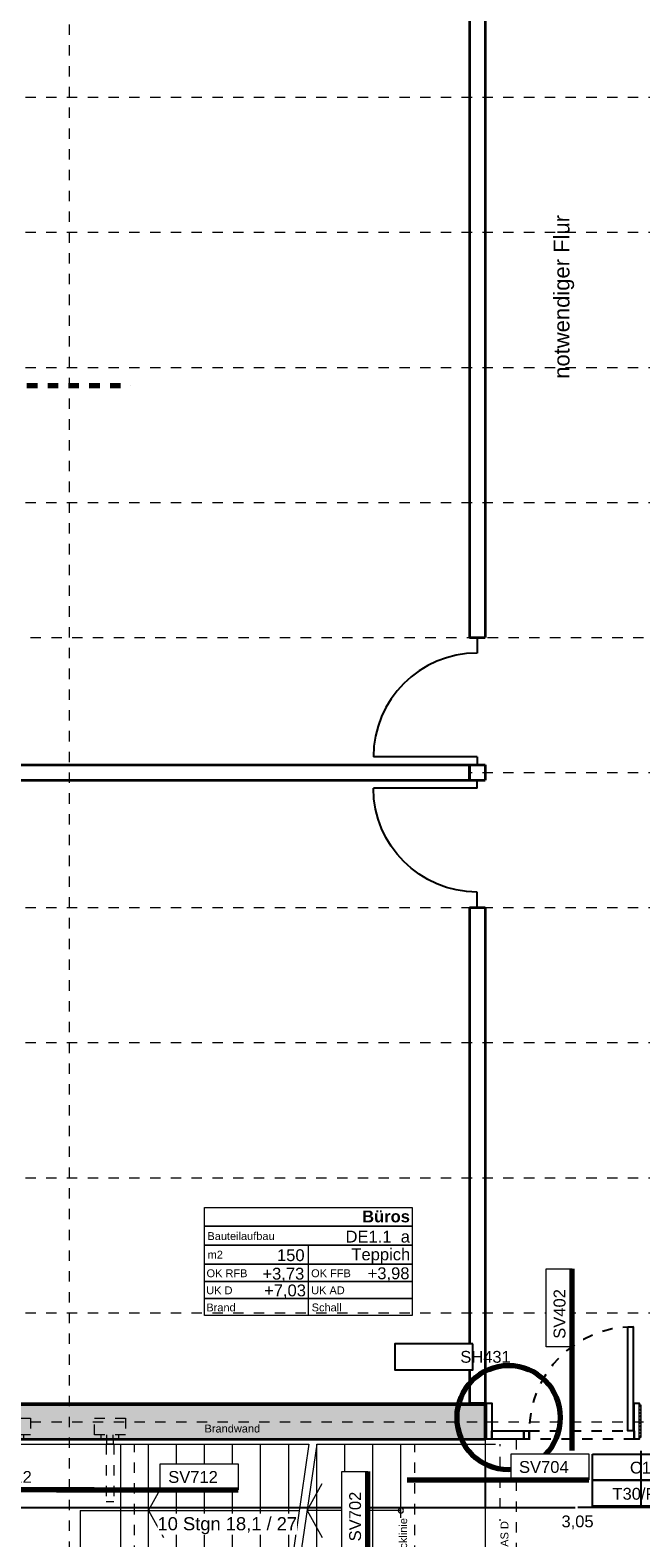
# Model space of a CAD drawing. Header units: metres. Extents: x -13 to 93, y -119 to 25.
# Tile 170 of 175: x 1.37 to 7.25, y -55.37 to -40.85. Entities that reach past the tile are written whole.
import ezdxf
from ezdxf.enums import TextEntityAlignment as Align

# ---------------------------------------------------------------- set-up
doc = ezdxf.new("R2010")
doc.units = ezdxf.units.M
doc.header["$LTSCALE"] = 0.00508
doc.header["$PDMODE"] = 1
doc.header["$PDSIZE"] = -2
for name, pattern in [('STYLE_05', [0.19684, 0.069505, -0.127335]), ('STYLE_06', [1.0537, 0.590515, -0.19684, 0.069505, -0.19684]), ('STYLE_11', [0.393677, 0.196838, -0.196838])]:
    doc.linetypes.add(name, pattern=pattern)
doc.layers.get('0').update_dxf_attribs({"lineweight": 18})
for name, color, linetype, lineweight in [('3-0-0 Dämmung', 7, 'Continuous', 18), ('3-4-0-1 IW Beton', 7, 'Continuous', 35), ('3-4-0-2 IW GK', 7, 'Continuous', 35), ('3-4-0-5 Trennwand', 7, 'Continuous', 35), ('3-4-4 ITüren', 7, 'Continuous', 25), ('3-4-5 IWBekleidungen', 7, 'Continuous', 25), ('3-5-4-1 Treppe Beton', 7, 'Continuous', 35), ('3-5-4-1 Treppe Beton VED', 7, 'STYLE_11', 25), ('3-5-4-2 Treppe Stahl VED', 7, 'STYLE_11', 25), ('3-5-4-3 Treppengeländer', 7, 'Continuous', 18), ('Ans-Kante', 7, 'Continuous', 18), ('Bemaßung', 7, 'Continuous', 18), ('Bemaßung-Achsen', 7, 'Continuous', 18), ('Bemaßung-Höhenkoten', 7, 'Continuous', 18), ('Keine', 7, 'Continuous', 18), ('Plan-Achse', 1, 'STYLE_06', 18), ('Plan-Achsen-Fassade', 1, 'STYLE_06', 18), ('Plan-Raumstempel', 7, 'Continuous', 13), ('Plan-Schnittlinien', 7, 'STYLE_06', 70), ('Plan-Text', 7, 'Continuous', 13), ('Plan-Text-Hinweis', 7, 'Continuous', 13)]:
    doc.layers.add(name, color=color, linetype=linetype, lineweight=lineweight)
doc.layers.get('0').freeze()
doc.styles.add('Arial', font='ARIAL.TTF')
doc.styles.add('Arial (bold)', font='ARIALBD.TTF')
doc.dimstyles.new('MTZ_200', dxfattribs={"dimtxt": 0.075762, "dimasz": 0.000706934, "dimexe": 0.001, "dimexo": 0.003, "dimgap": 0.0001, "dimtad": 1, "dimdec": 4, "dimzin": 11, "dimtxsty": 'Arial', "dimblk": 'VW_SLASH', "dimcen": 0, "dimdle": 0.001, "dimazin": 0, "dimtfac": 1, "dimtdec": 4, "dimtix": 1, "dimtmove": 0, "dimatfit": 0, "dimldrblk": 'VW_FILLEDARROW', "dimfxl": 0, "dimfrac": 2, "dimtolj": 1, "dimtzin": 11, "dimarcsym": 0})
pattern_1 = [(45, (0, 0), (0.015875, -0.015875), [])]
pattern_2 = [(-45, (0, 0), (0.015875, 0.015875), [])]

# ---------------------------------------------------------------- blocks, each defined once
blk = doc.blocks.new('TÜR_1.00 in 1.30 Feld')
at = {"layer": '3-4-4 ITüren', "linetype": 'Continuous', "lineweight": 5}
for p in [(0, 0), (1.225, 0)]:
    blk.add_point(p, dxfattribs=at)
blk.add_wipeout([(0.075, 1), (0.124, 0.999), (0.173, 0.995), (0.222, 0.989), (0.27, 0.981), (0.318, 0.97), (0.365, 0.957), (0.412, 0.942), (0.458, 0.924), (0.503, 0.904), (0.546, 0.882), (0.589, 0.858), (0.631, 0.831), (0.671, 0.803), (0.709, 0.773), (0.747, 0.741), (0.782, 0.707), (0.816, 0.672), (0.848, 0.634), (0.878, 0.596), (0.906, 0.556), (0.933, 0.514), (0.957, 0.471), (0.979, 0.428), (0.999, 0.383), (1.017, 0.337), (1.032, 0.29), (1.045, 0.243), (1.056, 0.195), (1.064, 0.147), (1.07, 0.098), (1.074, 0.049), (1.075, 0), (0.075, 0)]).dxf.layer = '3-4-4 ITüren'
at = {"layer": '3-4-4 ITüren'}
for p, q in [((0.075, 0), (0.075, 1)), ((0.075, 0), (0, 0)), ((1.225, 0), (1.075, 0))]:
    blk.add_line(p, q, dxfattribs=at)
blk.add_arc((0.075, 0), 1, 0, 90, dxfattribs=at)
blk = doc.blocks.new('S_Detailverweis H')
at = {"color": 7, "linetype": 'Continuous', "lineweight": 25}
blk.add_wipeout([(0.345, 0.711), (1.095, 0.711), (1.095, 0.461), (0.345, 0.461)], dxfattribs=at).dxf.layer = 'Keine'
at = {"layer": 'Keine', "color": 7, "linetype": 'Continuous', "lineweight": 25}
blk.add_lwpolyline([(0.345, 0.711), (1.095, 0.711), (1.095, 0.461), (0.345, 0.461)], close=True, dxfattribs=at)
at = {"layer": 'Plan-Text-Hinweis', "lineweight": 70}
blk.add_circle((0, 0), 0.5, dxfattribs=at)
at = {"layer": 'Plan-Raumstempel', "color": 7, "style": 'Arial'}
blk.add_attdef('Detailnummer', text='', height=0.114, dxfattribs=at).set_placement((0.465, 0.642), align=Align.TOP_LEFT)
blk = doc.blocks.new('S_Detailverweis V')
at = {"color": 7, "linetype": 'Continuous', "lineweight": 18}
blk.add_wipeout([(0.5, 0.25), (1.25, 0.25), (1.25, 0), (0.5, 0)], dxfattribs=at).dxf.layer = 'Keine'
at = {"layer": 'Bemaßung-Achsen', "lineweight": 70}
blk.add_line((-0.5, 0), (1.25, 0), dxfattribs=at)
at = {"layer": 'Keine', "color": 7, "linetype": 'Continuous', "lineweight": 18}
blk.add_lwpolyline([(0.5, 0.25), (1.25, 0.25), (1.25, 0), (0.5, 0)], close=True, dxfattribs=at)
at = {"layer": 'Plan-Raumstempel', "color": 7, "style": 'Arial'}
blk.add_attdef('Detailnummer', text='', height=0.114, dxfattribs=at).set_placement((0.577, 0.18), align=Align.TOP_LEFT)
blk = doc.blocks.new('S_Tür_T30_F30_BT_Text')
at = {"layer": 'Plan-Text-Hinweis', "color": 7}
ref = blk.add_blockref('S_Detailverweis H', (0.465, 0), dxfattribs=dict(at, xscale=-1))
ref.add_attrib('Detailnummer', 'SH431', dxfattribs={"layer": 'Plan-Raumstempel', "color": 7, "height": 0.1136, "style": 'Arial'}).set_placement((0, 0.642), align=Align.TOP_LEFT)
at = {"layer": 'Plan-Text-Hinweis', "color": 7, "rotation": 90}
blk.add_blockref('S_Detailverweis V', (1.078, 0.182), dxfattribs=at).add_auto_attribs({'Detailnummer': 'SV402'})
blk = doc.blocks.new('S_Tür_T30_F30_BT')
at = {"layer": '3-4-4 ITüren', "color": 7, "linetype": 'Continuous'}
for points in [[(-0.125, 1.08), (-0.075, 1.08), (-0.075, 0.08), (-0.125, 0.08)], [(-0.065, 0.345), (-0.015, 0.345), (-0.015, 0), (-0.065, 0)], [(-1.125, 0.08), (-1.075, 0.08), (-1.075, 0), (-1.125, 0)]]:
    blk.add_lwpolyline(points, close=True, dxfattribs=at)
at = {"layer": '3-4-4 ITüren', "color": 7, "linetype": 'STYLE_05'}
blk.add_lwpolyline([(-1.075, 0.08), (-0.065, 0.08), (-0.065, 0), (-1.075, 0)], close=True, dxfattribs=at)
at = {"color": 7, "linetype": 'Continuous'}
blk.add_wipeout([(-1.5, 0.33), (-1.485, 0.33), (-1.485, 0.015), (-1.5, 0.015)], dxfattribs=at).dxf.layer = '3-0-0 Dämmung'
at = {"layer": '3-0-0 Dämmung', "linetype": 'Continuous', "lineweight": 5}
h = blk.add_hatch(dxfattribs=at)
h.set_pattern_fill('D_MMUNG_1_50', style=0, pattern_type=2)
h.set_pattern_definition(pattern_1)
h.paths.add_polyline_path([(-1.5, 0.33), (-1.485, 0.33), (-1.485, 0.015), (-1.5, 0.015)])
at = {"layer": '3-0-0 Dämmung', "linetype": 'Continuous', "lineweight": 13}
h = blk.add_hatch(dxfattribs=at)
h.set_pattern_fill('D_MMUNG_1_50-1', style=0, pattern_type=2)
h.set_pattern_definition(pattern_2)
h.paths.add_polyline_path([(-1.5, 0.33), (-1.485, 0.33), (-1.485, 0.015), (-1.5, 0.015)])
at = {"layer": '3-0-0 Dämmung', "color": 7, "linetype": 'Continuous'}
blk.add_lwpolyline([(-1.5, 0.33), (-1.485, 0.33), (-1.485, 0.015), (-1.5, 0.015)], close=True, dxfattribs=at)
at = {"layer": '3-4-4 ITüren', "color": 7, "linetype": 'Continuous'}
for points in [[(-1.485, 0.345), (-1.435, 0.345), (-1.435, 0), (-1.485, 0)], [(-1.435, 0.08), (-1.125, 0.08), (-1.125, 0), (-1.435, 0)]]:
    blk.add_lwpolyline(points, close=True, dxfattribs=at)
at = {"color": 7, "linetype": 'Continuous'}
blk.add_wipeout([(-0.015, 0.33), (0, 0.33), (0, 0.015), (-0.015, 0.015)], dxfattribs=at).dxf.layer = '3-0-0 Dämmung'
at = {"layer": '3-0-0 Dämmung', "linetype": 'Continuous', "lineweight": 5}
h = blk.add_hatch(dxfattribs=at)
h.set_pattern_fill('D_MMUNG_1_50', style=0, pattern_type=2)
h.set_pattern_definition(pattern_1)
h.paths.add_polyline_path([(-0.015, 0.33), (0, 0.33), (0, 0.015), (-0.015, 0.015)])
at = {"layer": '3-0-0 Dämmung', "linetype": 'Continuous', "lineweight": 13}
h = blk.add_hatch(dxfattribs=at)
h.set_pattern_fill('D_MMUNG_1_50-1', style=0, pattern_type=2)
h.set_pattern_definition(pattern_2)
h.paths.add_polyline_path([(-0.015, 0.33), (0, 0.33), (0, 0.015), (-0.015, 0.015)])
at = {"layer": '3-0-0 Dämmung', "color": 7, "linetype": 'Continuous'}
blk.add_lwpolyline([(-0.015, 0.33), (0, 0.33), (0, 0.015), (-0.015, 0.015)], close=True, dxfattribs=at)
at = {"layer": '3-4-4 ITüren', "color": 7, "linetype": 'STYLE_05'}
blk.add_arc((-0.075, 0.08), 1, 90, 180, dxfattribs=at)
at = {"layer": 'Plan-Text-Hinweis', "color": 7}
blk.add_blockref('S_Tür_T30_F30_BT_Text', (-1.738, 0.206), dxfattribs=at)
blk = doc.blocks.new('*U561')
at = {"layer": '3-5-4-1 Treppe Beton', "lineweight": 18}
for q in [(-0.955, -1.972), (-0.955, -2.493)]:
    blk.add_line((-0.81, -2.232), q, dxfattribs=at)
blk = doc.blocks.new('*U562')
at = {"layer": '3-5-4-1 Treppe Beton', "lineweight": 18}
for q in [(-1.568, -0.427), (-1.568, -0.948)]:
    blk.add_line((-1.713, -0.688), q, dxfattribs=at)
blk = doc.blocks.new('*U563')
at = {"layer": '3-5-4-1 Treppe Beton', "lineweight": 18}
for q in [(-3.095, -0.427), (-3.095, -0.948)]:
    blk.add_line((-3.24, -0.688), q, dxfattribs=at)
blk = doc.blocks.new('*U564')
at = {"layer": 'Keine', "linetype": 'Continuous', "lineweight": 0}
for points in [[(-4.685, -0.05), (-4.625, -0.05), (-4.625, -2.87), (-4.685, -2.87)], [(-3.305, -1.325), (-3.305, -1.385), (-1.889, -1.385), (-1.881, -1.325)], [(-0.745, -1.325), (-1.807, -1.325), (-1.815, -1.385), (-0.745, -1.385)], [(-3.305, -1.535), (-0.745, -1.535), (-0.745, -1.595), (-3.305, -1.595)]]:
    blk.add_hatch(color=9, dxfattribs=at).paths.add_polyline_path(points)
at = {"layer": '3-5-4-1 Treppe Beton', "color": 7, "linetype": 'Continuous', "lineweight": 18}
for p, q in [((-3.24, -1.325), (-3.24, -0.05)), ((-2.97, -1.325), (-2.97, -0.05)), ((-2.7, -1.325), (-2.7, -0.05)), ((-2.43, -1.325), (-2.43, -0.05)), ((-2.16, -1.325), (-2.16, -0.05)), ((-1.89, -1.325), (-1.89, -0.05)), ((-1.695, -0.05), (-1.89, -1.385)), ((-1.62, -0.05), (-1.815, -1.385)), ((-1.62, -1.325), (-1.62, -0.05)), ((-1.35, -1.325), (-1.35, -0.05)), ((-1.08, -1.325), (-1.08, -0.05)), ((-0.81, -1.325), (-0.81, -0.05)), ((-3.897, -0.688), (-3.897, -2.232)), ((-0.81, -0.688), (-1.713, -0.688)), ((-3.24, -1.595), (-3.24, -2.87)), ((-2.97, -1.595), (-2.97, -2.87)), ((-2.7, -1.595), (-2.7, -2.87)), ((-2.43, -1.595), (-2.43, -2.87)), ((-2.16, -1.595), (-2.16, -2.87)), ((-1.89, -1.595), (-1.89, -2.87)), ((-1.62, -1.595), (-1.62, -2.87)), ((-1.35, -1.595), (-1.35, -2.87)), ((-1.08, -1.595), (-1.08, -2.87)), ((-0.81, -1.595), (-0.81, -2.87)), ((-0.81, -2.232), (-3.897, -2.232))]:
    blk.add_line(p, q, dxfattribs=at)
at = {"layer": '3-5-4-1 Treppe Beton', "lineweight": 18}
blk.add_line((-3.897, -0.688), (-1.788, -0.688), dxfattribs=at)
at = {"layer": '3-5-4-1 Treppe Beton', "color": 7, "linetype": 'Continuous', "lineweight": 18, "flags": 128}
for points in [[(-0.81, -0.713, 0.414214), (-0.785, -0.688, 0.414214), (-0.81, -0.662, 0.414214), (-0.835, -0.688, 0.414214)], [(-3.24, -2.257, 0.414214), (-3.215, -2.232, 0.414214), (-3.24, -2.208, 0.414214), (-3.265, -2.232, 0.414214)]]:
    blk.add_lwpolyline(points, format="xyb", close=True, dxfattribs=at)
at = {"layer": '3-5-4-1 Treppe Beton VED', "lineweight": 18}
for p, q in [((-3.375, -1.325), (-3.375, -0.05)), ((-0.675, -1.325), (-0.675, -0.05)), ((-0.675, -1.325), (-0.675, -0.05)), ((-3.375, -2.87), (-3.375, -1.595)), ((-0.675, -2.87), (-0.675, -1.595))]:
    blk.add_line(p, q, dxfattribs=at)
at = {"layer": '3-5-4-1 Treppe Beton VED', "color": 7, "linetype": 'STYLE_05', "lineweight": 18}
for p, q in [((-3.375, -1.225), (-1.867, -1.225)), ((-1.792, -1.225), (-0.675, -1.225)), ((-3.375, -1.695), (-0.675, -1.695))]:
    blk.add_line(p, q, dxfattribs=at)
at = {"layer": '3-5-4-1 Treppe Beton VED', "lineweight": 18}
blk.add_lwpolyline([(0, 0), (0.3, 0), (0.3, -2.92), (0, -2.92)], dxfattribs=at)
at = {"layer": '3-5-4-2 Treppe Stahl VED', "linetype": 'STYLE_05', "lineweight": 18}
for p, q in [((-4.61, 0), (-4.61, 0.04)), ((-4.555, 0), (-4.555, 0.04)), ((-4.495, 0), (-4.495, 0.04)), ((-4.44, 0), (-4.44, 0.04)), ((-3.695, 0), (-3.695, 0.04)), ((-3.64, 0), (-3.64, 0.04)), ((-3.58, 0), (-3.58, 0.04)), ((-3.525, 0), (-3.525, 0.04)), ((-4.561, -0.05), (-4.561, -0.6)), ((-4.489, -0.05), (-4.489, -0.6)), ((-3.646, -0.05), (-3.646, -0.6)), ((-3.574, -0.05), (-3.574, -0.6)), ((-4.561, -0.6), (-4.489, -0.6)), ((-3.646, -0.6), (-3.574, -0.6)), ((-4.561, -2.87), (-4.561, -2.32)), ((-4.561, -2.32), (-4.489, -2.32)), ((-4.489, -2.87), (-4.489, -2.32)), ((-3.646, -2.87), (-3.646, -2.32)), ((-3.646, -2.32), (-3.574, -2.32)), ((-3.574, -2.87), (-3.574, -2.32)), ((-4.61, -2.92), (-4.61, -2.96)), ((-4.555, -2.92), (-4.555, -2.96)), ((-4.495, -2.92), (-4.495, -2.96)), ((-4.44, -2.92), (-4.44, -2.96)), ((-3.695, -2.92), (-3.695, -2.96)), ((-3.64, -2.92), (-3.64, -2.96)), ((-3.58, -2.92), (-3.58, -2.96)), ((-3.525, -2.92), (-3.525, -2.96))]:
    blk.add_line(p, q, dxfattribs=at)
for points in [[(-4.675, 0.2), (-4.375, 0.2), (-4.375, 0.04), (-4.675, 0.04)], [(-3.76, 0.2), (-3.46, 0.2), (-3.46, 0.04), (-3.76, 0.04)], [(-4.675, -2.96), (-4.375, -2.96), (-4.375, -3.12), (-4.675, -3.12)], [(-3.76, -2.96), (-3.46, -2.96), (-3.46, -3.12), (-3.76, -3.12)]]:
    blk.add_lwpolyline(points, close=True, dxfattribs=at)
at = {"layer": '3-5-4-3 Treppengeländer', "lineweight": 18}
blk.add_line((-4.625, -0.05), (-4.625, -2.87), dxfattribs=at)
at = {"layer": 'Ans-Kante', "color": 7, "linetype": 'Continuous', "lineweight": 18}
blk.add_line((0, 0), (0, -2.92), dxfattribs=at)
blk.add_line((0, 0), (0, -2.92), dxfattribs=at)
at = {"layer": 'Ans-Kante', "lineweight": 18}
for p, q in [((-4.685, -0.05), (-1.695, -0.05)), ((-1.62, -0.05), (0, -0.05)), ((-3.375, -1.335), (-3.375, -1.585)), ((-0.675, -1.322), (-0.675, -1.595)), ((-0.675, -1.458), (0, -1.458)), ((0, -2.87), (-4.685, -2.87))]:
    blk.add_line(p, q, dxfattribs=at)
at = {"layer": 'Ans-Kante', "color": 7, "lineweight": 18}
for points in [[(-4.555, 0), (-4.495, 0), (-4.495, -0.05), (-4.555, -0.05)], [(-3.64, 0), (-3.58, 0), (-3.58, -0.05), (-3.64, -0.05)], [(-4.555, -2.87), (-4.495, -2.87), (-4.495, -2.92), (-4.555, -2.92)], [(-3.64, -2.87), (-3.58, -2.87), (-3.58, -2.92), (-3.64, -2.92)]]:
    blk.add_lwpolyline(points, close=True, dxfattribs=at)
at = {"layer": 'Keine', "color": 7, "linetype": 'STYLE_05', "lineweight": 18}
blk.add_line((-4.525, -0.05), (-4.525, -2.87), dxfattribs=at)
at = {"layer": 'Keine', "color": 7, "lineweight": 18}
for p, q in [((-3.51, -0.05), (-3.51, -1.325)), ((-3.51, -1.325), (-3.375, -1.325)), ((-1.881, -1.325), (-3.375, -1.325)), ((-1.881, -1.325), (-3.375, -1.325)), ((-0.675, -1.325), (-1.806, -1.325)), ((-0.675, -1.325), (-1.806, -1.325)), ((-3.51, -1.595), (-3.51, -2.87)), ((-3.51, -1.595), (-3.375, -1.595)), ((-0.675, -1.595), (-3.375, -1.595))]:
    blk.add_line(p, q, dxfattribs=at)
at = {"layer": 'Keine', "color": 7, "linetype": 'STYLE_11', "lineweight": 18}
for p, q in [((0, -0.05), (0.145, -0.05)), ((0.145, -2.87), (0.145, -0.05)), ((0, -1.458), (0.145, -1.458)), ((0, -2.87), (0.145, -2.87))]:
    blk.add_line(p, q, dxfattribs=at)
at = {"layer": 'Keine', "color": 7, "lineweight": 18}
for points in [[(-4.685, -0.05), (-4.625, -0.05), (-4.625, -2.87), (-4.685, -2.87)], [(-3.305, -1.325), (-3.305, -1.385), (-1.889, -1.385), (-1.881, -1.325)], [(-0.745, -1.325), (-1.807, -1.325), (-1.815, -1.385), (-0.745, -1.385)], [(-3.305, -1.535), (-0.745, -1.535), (-0.745, -1.595), (-3.305, -1.595)]]:
    blk.add_lwpolyline(points, close=True, dxfattribs=at)
at = {"layer": 'Keine', "color": 7, "linetype": 'Continuous', "lineweight": 5}
blk.add_point((0, 0), dxfattribs=at)
at = {"layer": '3-5-4-1 Treppe Beton'}
for name in ['*U563', '*U562', '*U561']:
    blk.add_blockref(name, (0, 0), dxfattribs=at)
blk = doc.blocks.new('Treppe e1-e3')
at = {"layer": 'Keine', "color": 7}
blk.add_blockref('*U564', (0, 0), dxfattribs=at)
blk = doc.blocks.new('S_Raumstempel')
at = {"layer": 'Plan-Raumstempel'}
blk.add_line((0, -0.511), (0, 0.164), dxfattribs=at)
for points in [[(-1, 0.529), (1, 0.529), (1, 0.347), (-1, 0.347)], [(-1, 0.347), (1, 0.347), (1, 0.164), (-1, 0.164)], [(-1, 0.164), (1, 0.164), (1, -0.018), (-1, -0.018)], [(-1, -0.018), (1, -0.018), (1, -0.183), (-1, -0.183)], [(-1, -0.183), (1, -0.183), (1, -0.347), (-1, -0.347)], [(-1, -0.347), (1, -0.347), (1, -0.511), (-1, -0.511)]]:
    blk.add_lwpolyline(points, close=True, dxfattribs=at)
at = {"layer": 'Plan-Raumstempel', "attachment_point": 1, "style": 'Arial'}
for s, insert, char_height, line_spacing_factor in [('{\\C7;\\lBauteilaufbau}', (-0.973, 0.291), 0.07576, 0.970546), ('{\\C7;\\l }', (-0.594, 0.408), 0.1136, 0.966806), ('{\\C7;\\l m2}', (-1, 0.112), 0.07576, 0.970546), ('{\\C7;\\lOK RFB}', (-0.981, -0.067), 0.07576, 0.970546), ('{\\C7;\\lOK FFB}', (0.026, -0.067), 0.07576, 0.970546), ('{\\C7;\\lUK D}', (-0.984, -0.231), 0.07576, 0.970546), ('{\\C7;\\lUK AD}', (0.026, -0.231), 0.07576, 0.970546), ('{\\C7;\\lBrand}', (-0.983, -0.396), 0.07576, 0.970546), ('{\\C7;\\lSchall}', (0.031, -0.396), 0.07576, 0.970546)]:
    blk.add_mtext(s, dxfattribs=dict(at, insert=insert, char_height=char_height, line_spacing_factor=line_spacing_factor))
at = {"layer": 'Plan-Raumstempel', "style": 'Arial (bold)'}
blk.add_attdef('Raumnummer', text='', height=0.114, dxfattribs=at).set_placement((-0.979, 0.495), align=Align.TOP_LEFT)
at = {"layer": 'Plan-Raumstempel'}
for tag, style, p in [('Raumbezeichnung', 'Arial (bold)', (0.977, 0.499)), ('Bauteilaufbau', 'Arial', (0.977, 0.305)), ('m2', 'Arial', (-0.037, 0.126)), ('Belag', 'Arial', (0.98, 0.134)), ('OK_RFB', 'Arial', (-0.04, -0.052)), ('OK_FFB', 'Arial', (0.973, -0.048)), ('UK_RD', 'Arial', (-0.024, -0.213)), ('UK_FD', 'Arial', (0.971, -0.213)), ('Brand', 'Arial', (-0.028, -0.375)), ('Schall', 'Arial', (0.971, -0.377))]:
    blk.add_attdef(tag, text='', height=0.114, dxfattribs=dict(at, style=style)).set_placement(p, align=Align.TOP_RIGHT)
blk = doc.blocks.new('VW_SLASH')
at = {"color": 0, "linetype": 'ByBlock', "lineweight": -2}
blk.add_line((0, 0), (-1, 0), dxfattribs=at)
at = {"color": 0, "linetype": 'ByBlock', "lineweight": 20}
blk.add_line((0, 0), (0, 0), dxfattribs=at)
blk = doc.blocks.new('*D1172')
at = {"layer": 'Bemaßung', "color": 0, "lineweight": -2}
for p, q in [((0.23, -54.373), (0.23, -55.076)), ((5.75, -54.658), (5.75, -55.076)), ((0.229, -55.075), (0.229, -55.075)), ((0.23, -55.075), (5.75, -55.075)), ((5.751, -55.075), (5.751, -55.075))]:
    blk.add_line(p, q, dxfattribs=at)
at = {"layer": 'Defpoints', "color": 0, "lineweight": 0}
for p in [(0.23, -54.37), (5.75, -54.655), (5.75, -55.075)]:
    blk.add_point(p, dxfattribs=at)
at = {"layer": 'Bemaßung', "color": 0, "lineweight": -2, "xscale": 0.00070693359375, "yscale": 0.00070693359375, "zscale": 0.00070693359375}
blk.add_blockref('VW_SLASH', (0.23, -55.075), dxfattribs=at)
at = {"layer": 'Bemaßung', "color": 0, "lineweight": -2, "xscale": 0.00070693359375, "yscale": 0.00070693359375, "zscale": 0.00070693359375, "rotation": 180}
blk.add_blockref('VW_SLASH', (5.75, -55.075), dxfattribs=at)
at = {"layer": 'Bemaßung', "color": 0, "insert": (12.32, -55.065), "char_height": 0.00227, "attachment_point": 5, "style": 'Arial'}
blk.add_mtext('\\A1;276m', dxfattribs=at)
blk = doc.blocks.new('VW_FILLEDARROW')
at = {"color": 0, "lineweight": -2}
blk.add_solid([(0, 0), (0, 0), (0, 0)], dxfattribs=at)
blk = doc.blocks.new('*D1189')
at = {"layer": 'Bemaßung', "color": 0, "lineweight": -2}
for p, q in [((7.25, -54.528), (7.25, -55.076)), ((5.75, -54.658), (5.75, -55.076)), ((5.751, -55.075), (6.617, -55.075)), ((7.249, -55.075), (6.643, -55.075))]:
    blk.add_line(p, q, dxfattribs=at)
at = {"layer": 'Defpoints', "color": 0, "lineweight": 0}
for p in [(7.25, -54.525), (5.75, -54.655), (5.75, -55.075)]:
    blk.add_point(p, dxfattribs=at)
at = {"layer": 'Bemaßung', "color": 0, "lineweight": -2, "xscale": 0.00070693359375, "yscale": 0.00070693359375, "zscale": 0.00070693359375, "rotation": 180}
blk.add_blockref('VW_SLASH', (5.75, -55.075), dxfattribs=at)
at = {"layer": 'Bemaßung', "color": 0, "lineweight": -2, "xscale": 0.00070693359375, "yscale": 0.00070693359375, "zscale": 0.00070693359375}
blk.add_blockref('VW_SLASH', (7.25, -55.075), dxfattribs=at)
at = {"layer": 'Bemaßung', "color": 0, "insert": (6.63, -55.065), "char_height": 0.00227, "attachment_point": 5, "style": 'Arial'}
blk.add_mtext('\\A1;75m', dxfattribs=at)
blk = doc.blocks.new('*D1202')
at = {"layer": 'Bemaßung', "color": 0, "lineweight": -2}
for p, q in [((7.25, -54.541), (7.25, -55.076)), ((8.61, -54.541), (8.61, -55.076)), ((8.609, -55.075), (7.251, -55.075))]:
    blk.add_line(p, q, dxfattribs=at)
at = {"layer": 'Defpoints', "color": 0, "lineweight": 0}
for p in [(7.25, -54.538), (8.61, -54.538), (7.25, -55.075)]:
    blk.add_point(p, dxfattribs=at)
at = {"layer": 'Bemaßung', "color": 0, "lineweight": -2, "xscale": 0.00070693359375, "yscale": 0.00070693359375, "zscale": 0.00070693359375, "rotation": 180}
blk.add_blockref('VW_SLASH', (7.25, -55.075), dxfattribs=at)
at = {"layer": 'Bemaßung', "color": 0, "lineweight": -2, "xscale": 0.00070693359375, "yscale": 0.00070693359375, "zscale": 0.00070693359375}
blk.add_blockref('VW_SLASH', (8.61, -55.075), dxfattribs=at)
at = {"layer": 'Bemaßung', "color": 0, "insert": (7.93, -55.069), "char_height": 0.00227, "attachment_point": 5, "style": 'Arial'}
blk.add_mtext('\\A1;68m', dxfattribs=at)
blk = doc.blocks.new('S_Türnr')
at = {"layer": 'Plan-Text-Hinweis', "color": 7, "linetype": 'Continuous', "lineweight": 25}
for points in [[(-0.4, 0.25), (0.4, 0.25), (0.4, 0), (-0.4, 0)], [(-0.4, 0), (0.4, 0), (0.4, -0.25), (-0.4, -0.25)]]:
    blk.add_lwpolyline(points, close=True, dxfattribs=at)
at = {"layer": 'Keine', "color": 0, "flags": 1}
blk.add_attdef('Plannummer', (-0.4, -0.455), '', height=0.114, dxfattribs=at)
at = {"layer": 'Plan-Raumstempel', "color": 7, "style": 'Arial'}
for tag, p in [('Türnummer', (0.386, 0.177)), ('Brand', (0.386, -0.075))]:
    blk.add_attdef(tag, text='', height=0.114, dxfattribs=at).set_placement(p, align=Align.TOP_RIGHT)
blk = doc.blocks.new('S_VK Rohbau')
at = {"layer": 'Bemaßung-Höhenkoten', "color": 7, "linetype": 'Continuous', "lineweight": 35}
blk.add_solid([(-0.063, 0.07), (0, 0), (0.062, 0.07)], dxfattribs=at)
blk = doc.blocks.new('Treppe e1-e3_text')
at = {"layer": 'Keine', "color": 7, "linetype": 'Continuous', "lineweight": 5}
blk.add_point((0, 0), dxfattribs=at)
at = {"layer": 'Plan-Text-Hinweis', "color": 7}
for p, values in [((-0.25, -0.392), {'Detailnummer': 'SV704'}), ((-0.25, -2.895), {'Detailnummer': 'SV713'})]:
    blk.add_blockref('S_Detailverweis V', p, dxfattribs=at).add_auto_attribs(values)
at = {"layer": 'Plan-Text-Hinweis', "color": 7, "rotation": 90}
blk.add_blockref('S_Detailverweis V', (-1.128, -1.562), dxfattribs=at).add_auto_attribs({'Detailnummer': 'SV702'})
for p in [(0.3, -1.145), (-4.625, -2.073), (0, -2.073)]:
    blk.add_blockref('S_VK Rohbau', p, dxfattribs=at)
at = {"layer": 'Plan-Text-Hinweis', "color": 7}
ref = blk.add_blockref('S_Detailverweis V', (-2.853, -1.46), dxfattribs=dict(at, xscale=-1))
ref.add_attrib('Detailnummer', 'SV705', dxfattribs={"layer": 'Plan-Raumstempel', "color": 7, "height": 0.1136, "style": 'Arial'}).set_placement((-3.43, -1.28), align=Align.TOP_LEFT)
at = {"layer": 'Plan-Text-Hinweis', "color": 7, "xscale": -1, "rotation": -90}
blk.add_blockref('S_VK Rohbau', (-3.375, -2.073), dxfattribs=at)
at = {"color": 7, "linetype": 'STYLE_05', "lineweight": 5}
blk.add_wipeout([(-3.101, -0.262), (-2.536, -0.262), (-2.536, -0.447), (-3.101, -0.447)], dxfattribs=at).dxf.layer = 'Keine'
at = {"color": 7, "lineweight": 18}
for points, layer in [([(-3.153, -0.921), (-1.81, -0.921), (-1.81, -0.719), (-3.153, -0.719)], 'Plan-Text'), ([(-0.745, -1.208), (-0.745, -0.761), (-0.867, -0.761), (-0.867, -1.208)], 'Plan-Text-Hinweis')]:
    blk.add_wipeout(points, dxfattribs=at).dxf.layer = layer
at = {"layer": 'Plan-Text-Hinweis', "color": 7}
blk.add_blockref('S_Detailverweis V', (-3.627, -0.488), dxfattribs=at).add_auto_attribs({'Detailnummer': 'SV712'})
at = {"layer": 'Plan-Text-Hinweis', "color": 7, "rotation": 90}
blk.add_blockref('S_VK Rohbau', (-0.675, -1.145), dxfattribs=at)
at = {"layer": 'Plan-Text', "color": 7, "insert": (-3.153, -0.752), "char_height": 0.12627, "attachment_point": 1, "line_spacing_factor": 0.967741, "style": 'Arial'}
blk.add_mtext('10 Stgn 18,1 / 27\\P', dxfattribs=at)
at = {"layer": 'Plan-Text-Hinweis', "color": 7, "insert": (-0.749, -1.208), "char_height": 0.0758, "attachment_point": 7, "rotation": 90, "line_spacing_factor": 0.970546, "style": 'Arial'}
blk.add_mtext('Knicklinie', dxfattribs=at)
at = {"color": 7, "lineweight": 18}
for points in [[(0.23, -1.208), (0.23, -0.79), (0.108, -0.79), (0.108, -1.208)], [(-4.695, -2.135), (-4.695, -1.636), (-4.817, -1.636), (-4.817, -2.135)], [(-3.183, -2.135), (-3.183, -1.689), (-3.305, -1.689), (-3.305, -2.135)], [(-0.07, -2.135), (-0.07, -1.889), (-0.192, -1.889), (-0.192, -2.135)]]:
    blk.add_wipeout(points, dxfattribs=at).dxf.layer = 'Plan-Text-Hinweis'
at = {"layer": 'Plan-Text-Hinweis', "color": 7}
ref = blk.add_blockref('S_Detailverweis V', (-4.263, -0.488), dxfattribs=dict(at, xscale=-1))
ref.add_attrib('Detailnummer', 'SV712', dxfattribs={"layer": 'Plan-Raumstempel', "color": 7, "height": 0.1136, "style": 'Arial'}).set_placement((-4.84, -0.308), align=Align.TOP_LEFT)
at = {"layer": 'Plan-Text-Hinweis', "color": 7, "char_height": 0.0758, "attachment_point": 7, "rotation": 90, "line_spacing_factor": 0.970546, "style": 'Arial'}
for s, insert in [('VK AS D', (0.226, -1.208)), ('VK Podest', (-4.699, -2.135)), ('Knicklinie', (-3.187, -2.135)), ('VK D', (-0.074, -2.135))]:
    blk.add_mtext(s, dxfattribs=dict(at, insert=insert))
at = {"color": 7, "lineweight": 18}
blk.add_wipeout([(-3.153, -2.198), (-1.81, -2.198), (-1.81, -1.995), (-3.153, -1.995)], dxfattribs=at).dxf.layer = 'Plan-Text'
at = {"layer": 'Plan-Text', "color": 7, "insert": (-3.153, -2.028), "char_height": 0.12627, "attachment_point": 1, "line_spacing_factor": 0.967741, "style": 'Arial'}
blk.add_mtext('10 Stgn 18,1 / 27\\P', dxfattribs=at)

msp = doc.modelspace()

# ---------------------------------------------------------------- linework, layer by layer
at = {"layer": '3-4-0-5 Trennwand'}
for p, q in [((5.6, -38.9), (5.6, -46.7)), ((5.75, -38.9), (5.75, -46.7)), ((5.6, -46.7), (5.75, -46.7)), ((5.6, -47.925), (5.6, -48.075)), ((5.6, -47.925), (5.75, -47.925)), ((5.75, -47.925), (5.75, -48.075)), ((5.6, -48.075), (5.75, -48.075)), ((5.6, -49.3), (5.6, -54.07)), ((5.6, -49.3), (5.75, -49.3)), ((5.75, -49.3), (5.75, -54.07)), ((5.6, -54.07), (5.75, -54.07))]:
    msp.add_line(p, q, dxfattribs=at)
at = {"layer": '3-4-5 IWBekleidungen', "color": 7}
msp.add_lwpolyline([(-0.475, -54.07), (5.75, -54.07), (5.75, -54.08501843), (-0.475, -54.08501843)], close=True, dxfattribs=at)
at = {"layer": 'Plan-Achsen-Fassade', "color": 9}
for p, q in [((-0.475, -41.5), (13.475, -41.5)), ((-0.475, -42.8), (13.475, -42.8)), ((-0.475, -44.1), (13.475, -44.1)), ((-0.475, -45.4), (13.475, -45.4)), ((-0.475, -48), (13.475, -48)), ((-0.475, -49.3), (13.475, -49.3)), ((-0.475, -50.6), (13.475, -50.6)), ((-0.475, -51.9), (13.475, -51.9)), ((-0.475, -53.2), (13.475, -53.2))]:
    msp.add_line(p, q, dxfattribs=at)
at = {"layer": 'Plan-Schnittlinien'}
msp.add_line((-2.65981859, -44.27505529), (2.34018141, -44.27505529), dxfattribs=at)

# ---------------------------------------------------------------- texts
at = {"layer": 'Plan-Text-Hinweis', "insert": (6.41126954, -44.2100513), "char_height": 0.1515245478, "attachment_point": 1, "rotation": 90, "line_spacing_factor": 0.967741, "style": 'Arial'}
msp.add_mtext('{\\C7;\\lnotwendiger Flur}', dxfattribs=at)
at = {"layer": 'Plan-Text-Hinweis', "attachment_point": 1, "line_spacing_factor": 0.967741, "style": 'Arial'}
for s, insert, char_height in [('{\\C7;\\lBrandwand}', (3.04986718, -54.27637906), 0.0757622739), ('{\\C7;\\l3,05}', (6.48601249, -55.1509975), 0.1136434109)]:
    msp.add_mtext(s, dxfattribs=dict(at, insert=insert, char_height=char_height))

# ---------------------------------------------------------------- next in the draw order: block references
at = {"layer": '3-4-4 ITüren', "color": 7, "rotation": 90}
msp.add_blockref('TÜR_1.00 in 1.30 Feld', (5.675, -47.925), dxfattribs=at)
at = {"layer": '3-4-4 ITüren', "color": 7, "xscale": -1, "rotation": 90}
msp.add_blockref('TÜR_1.00 in 1.30 Feld', (5.675, -48.075), dxfattribs=at)
at = {"layer": '3-4-4 ITüren', "color": 7}
msp.add_blockref('S_Tür_T30_F30_BT', (7.25, -54.415), dxfattribs=at)

# ---------------------------------------------------------------- next in the draw order: hatches: boundary and pattern name
at = {"layer": '3-4-0-1 IW Beton', "linetype": 'Continuous', "lineweight": 0}
msp.add_hatch(color=255, dxfattribs=at).paths.add_polyline_path([(5.75, -54.415), (5.75, -54.085), (-0.5, -54.085), (-0.5, -54.08501843), (-0.5, -54.235), (-0.1, -54.235), (0, -54.235), (0.21, -54.235), (0.225, -54.235), (0.23, -54.235), (0.23, -54.415), (0.24390244, -54.415), (0.31392305, -54.415)])
at = {"layer": '3-4-0-1 IW Beton', "linetype": 'Continuous', "lineweight": 13}
h = msp.add_hatch(dxfattribs=at)
h.set_pattern_fill('STAHLBETON_1_50', style=0, pattern_type=2)
h.set_pattern_definition([(45, (0, 0), (0.0032, 0), []), (45, (0.0016, 0), (0.0032, 0), [0.0012, -0.0012])])
h.paths.add_polyline_path([(5.75, -54.415), (5.75, -54.085), (-0.5, -54.085), (-0.5, -54.08501843), (-0.5, -54.235), (-0.1, -54.235), (0, -54.235), (0.21, -54.235), (0.225, -54.235), (0.23, -54.235), (0.23, -54.415), (0.24390244, -54.415), (0.31392305, -54.415)])

# ---------------------------------------------------------------- next in the draw order: linework, layer by layer
at = {"layer": '3-4-0-1 IW Beton', "flags": 128}
for points in [[(5.75, -54.415), (5.75, -54.085), (-0.5, -54.085)], [(-0.5, -54.08501843), (-0.5, -54.235), (-0.1, -54.235), (0, -54.235), (0.21, -54.235), (0.225, -54.235), (0.23, -54.235), (0.23, -54.415), (0.24390244, -54.415), (0.31392305, -54.415), (5.75, -54.415)]]:
    msp.add_lwpolyline(points, dxfattribs=at)
at = {"layer": 'Plan-Achse'}
for p, q in [((-9.42493716, -46.7), (50.475, -46.7)), ((-9.42493716, -54.25), (50.475, -54.25))]:
    msp.add_line(p, q, dxfattribs=at)

# ---------------------------------------------------------------- next in the draw order: block references
at = {"layer": '3-5-4-1 Treppe Beton', "color": 7}
msp.add_blockref('Treppe e1-e3', (5.75, -54.415), dxfattribs=at)
at = {"layer": 'Plan-Raumstempel', "color": 7}
msp.add_blockref('S_Raumstempel', (4.04993359, -52.71461684), dxfattribs=at).add_auto_attribs({'Belag': 'Teppich', 'm2': '150', 'OK_RFB': '+3,73', 'OK_FFB': '+3,98', 'UK_RD': '+7,03', 'Raumbezeichnung': 'Büros', 'Bauteilaufbau': 'DE1.1_a'})
at = {"layer": 'Plan-Text-Hinweis', "color": 7}
msp.add_blockref('S_Türnr', (7.18349938, -54.81), dxfattribs=at).add_auto_attribs({'Türnummer': 'C1.02', 'Brand': 'T30/F30'})

# ---------------------------------------------------------------- next in the draw order: dimensions: what is measured, and where the dimension line sits
at = {"layer": 'Bemaßung'}
for p1, override, picture, middle in [((0.23, -54.37), {"dimtxt": 0.002273, "dimgap": 0.01, "dimdec": 8, "dimlfac": 50, "dimpost": '<>m', "dimtxsty": 'Arial', "dimtix": 0, "dimtmove": 2}, '*D1172', (12.32, -55.0651004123)), ((7.25, -54.5251004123), {"dimtxt": 0.002273, "dimgap": 0.01, "dimdec": 8, "dimlfac": 50, "dimpost": '<>m', "dimtxsty": 'Arial', "dimtmove": 2}, '*D1189', (6.63, -55.0651004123))]:
    dim = msp.add_linear_dim(base=(5.75, -55.0751004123), p1=p1, p2=(5.75, -54.6551004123), dimstyle='MTZ_200', override=override, dxfattribs=at)
    dim.commit()
    dim.dimension.update_dxf_attribs({"geometry": picture, "text_midpoint": middle, "dimtype": 160})
dim = msp.add_linear_dim(base=(7.25, -55.0751004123), p1=(8.61, -54.5383420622), p2=(7.25, -54.5383420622), dimstyle='MTZ_200', override={"dimtxt": 0.002273, "dimgap": 0.005, "dimdec": 8, "dimlfac": 50, "dimpost": '<>m', "dimtxsty": 'Arial', "dimtmove": 2}, dxfattribs=at)
dim.commit()
dim.dimension.update_dxf_attribs({"geometry": '*D1202', "text_midpoint": (7.93, -55.0689399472)})

# ---------------------------------------------------------------- next in the draw order: wipeouts: each hides what was drawn before it
at = {"lineweight": 5}
msp.add_wipeout([(-0.2, -48.075), (-0.2, -47.925), (5.6, -47.925), (5.6, -48.075)], dxfattribs=at).dxf.layer = '3-4-0-2 IW GK'

# ---------------------------------------------------------------- next in the draw order: linework, layer by layer
at = {"layer": '3-4-0-2 IW GK'}
for p, q in [((-0.2, -47.925), (5.6, -47.925)), ((5.6, -48.075), (5.6, -47.925)), ((-0.2, -48.075), (5.6, -48.075))]:
    msp.add_line(p, q, dxfattribs=at)

# ---------------------------------------------------------------- next in the draw order: block references
at = {"layer": 'Plan-Text-Hinweis', "color": 7}
msp.add_blockref('Treppe e1-e3_text', (5.75, -54.415), dxfattribs=at)

# ---------------------------------------------------------------- next in the draw order: linework, layer by layer
at = {"layer": 'Plan-Achse'}
msp.add_line((1.75, -118.5), (1.75, 6.75), dxfattribs=at)

doc.saveas('drawing.dxf')
